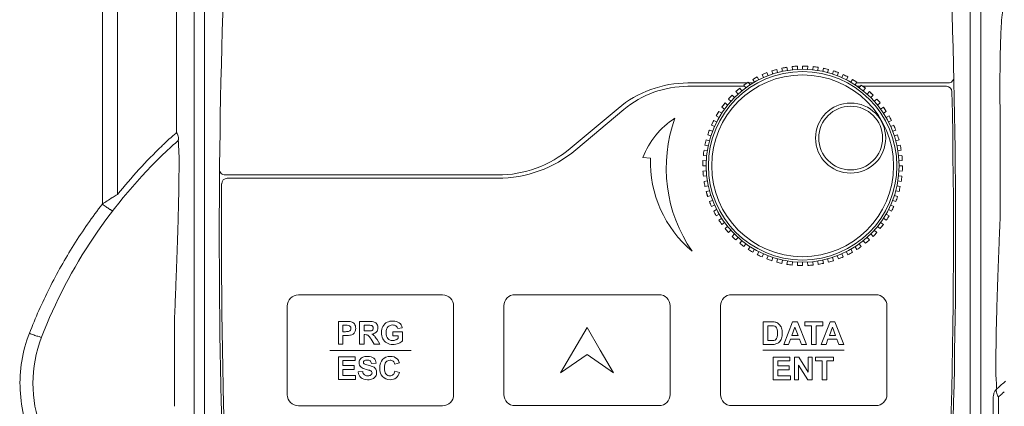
# Model space of a CAD drawing. Header units: millimetres. Extents: x -473 to 23648, y -382 to 1866.
# Tile 155 of 256: x 6245 to 6334, y 291 to 326. Entities that reach past the tile are written whole.
import ezdxf

# ---------------------------------------------------------------- set-up
doc = ezdxf.new("R2010")
doc.units = ezdxf.units.MM
doc.header["$LTSCALE"] = 80
doc.layers.get('0').update_dxf_attribs({"linetype": 'CONTINUOUS'})

msp = doc.modelspace()

# ---------------------------------------------------------------- linework, layer by layer
at = {"color": 0, "linetype": 'Continuous', "lineweight": 0}
for p, q in [((6261, 359.819), (6261, 254.419)), ((6261.951, 359.82), (6261.951, 254.42)), ((6330.997, 254.42), (6330.997, 359.82)), ((6331.948, 254.42), (6331.948, 359.82)), ((6312.649, 321.489), (6312.756, 321.209)), ((6313.093, 321.646), (6313.545, 321.78)), ((6313.186, 321.361), (6313.093, 321.646)), ((6313.545, 321.78), (6313.622, 321.49)), ((6314.003, 321.89), (6314.466, 321.976)), ((6314.065, 321.597), (6314.003, 321.89)), ((6314.466, 321.976), (6314.513, 321.68)), ((6314.933, 322.038), (6315.403, 322.075)), ((6314.965, 321.739), (6314.933, 322.038)), ((6315.403, 322.075), (6315.419, 321.775)), ((6315.874, 321.787), (6315.874, 322.087)), ((6316.345, 322.075), (6316.329, 321.775)), ((6316.783, 321.739), (6316.815, 322.038)), ((6316.815, 322.038), (6317.282, 321.976)), ((6317.282, 321.976), (6317.235, 321.68)), ((6317.683, 321.597), (6317.745, 321.89)), ((6317.745, 321.89), (6318.203, 321.78)), ((6318.203, 321.78), (6318.126, 321.49)), ((6318.562, 321.361), (6318.655, 321.646)), ((6318.655, 321.646), (6319.099, 321.489)), ((6319.099, 321.489), (6318.992, 321.209)), ((6310.859, 320.557), (6305.534, 320.557)), ((6310.584, 320.368), (6310.972, 320.635)), ((6310.972, 320.635), (6311.136, 320.383)), ((6311.415, 320.557), (6311.023, 320.557)), ((6311.374, 320.881), (6311.788, 321.106)), ((6311.524, 320.621), (6311.374, 320.881)), ((6311.788, 321.106), (6311.924, 320.839)), ((6312.335, 321.035), (6312.213, 321.309)), ((6319.413, 321.035), (6319.535, 321.309)), ((6319.96, 321.106), (6319.824, 320.839)), ((6320.224, 320.621), (6320.374, 320.881)), ((6320.374, 320.881), (6320.776, 320.635)), ((6320.776, 320.635), (6320.612, 320.383)), ((6329.013, 320.557), (6320.725, 320.557)), ((6310.664, 320.257), (6305.534, 320.257)), ((6309.852, 319.775), (6310.21, 320.081)), ((6310.053, 319.552), (6309.852, 319.775)), ((6310.21, 320.081), (6310.399, 319.848)), ((6310.76, 320.125), (6310.584, 320.368)), ((6321.084, 320.257), (6320.8, 320.257)), ((6320.988, 320.125), (6321.164, 320.368)), ((6321.164, 320.368), (6321.538, 320.081)), ((6328.842, 320.257), (6321.308, 320.257)), ((6321.538, 320.081), (6321.349, 319.848)), ((6321.695, 319.552), (6321.896, 319.775)), ((6321.896, 319.775), (6322.238, 319.451)), ((6308.593, 318.377), (6308.88, 318.751)), ((6308.88, 318.751), (6309.113, 318.562)), ((6309.409, 318.908), (6309.186, 319.109)), ((6309.51, 319.451), (6309.722, 319.239)), ((6322.238, 319.451), (6322.026, 319.239)), ((6322.339, 318.908), (6322.562, 319.109)), ((6322.868, 318.751), (6322.635, 318.562)), ((6299.235, 318.265), (6294.92, 314.644)), ((6299.749, 318.152), (6295.434, 314.531)), ((6308.08, 317.587), (6308.326, 317.989)), ((6308.326, 317.989), (6308.578, 317.825)), ((6308.836, 318.201), (6308.593, 318.377)), ((6322.912, 318.201), (6323.155, 318.377)), ((6323.155, 318.377), (6323.422, 317.989)), ((6323.422, 317.989), (6323.17, 317.825)), ((6307.652, 316.748), (6307.855, 317.173)), ((6307.855, 317.173), (6308.122, 317.037)), ((6308.34, 317.437), (6308.08, 317.587)), ((6323.408, 317.437), (6323.668, 317.587)), ((6323.893, 317.173), (6323.626, 317.037)), ((6307.472, 316.312), (6307.752, 316.205)), ((6307.926, 316.626), (6307.652, 316.748)), ((6323.822, 316.626), (6324.096, 316.748)), ((6324.276, 316.312), (6323.996, 316.205)), ((6333.702, 308.832), (6333.702, 316.92)), ((6307.181, 315.416), (6307.47, 315.339)), ((6307.6, 315.775), (6307.314, 315.868)), ((6324.148, 315.775), (6324.433, 315.868)), ((6324.567, 315.416), (6324.278, 315.339)), ((6306.985, 314.495), (6307.281, 314.448)), ((6307.364, 314.896), (6307.071, 314.958)), ((6324.384, 314.896), (6324.677, 314.958)), ((6324.763, 314.495), (6324.467, 314.448)), ((6306.874, 313.087), (6306.886, 313.558)), ((6306.886, 313.558), (6307.186, 313.542)), ((6307.222, 313.996), (6306.923, 314.028)), ((6324.526, 313.996), (6324.825, 314.028)), ((6324.862, 313.558), (6324.562, 313.542)), ((6307.174, 313.087), (6306.874, 313.087)), ((6306.886, 312.616), (6307.186, 312.632)), ((6324.862, 312.616), (6324.562, 312.632)), ((6324.574, 313.087), (6324.874, 313.087)), ((6288.363, 312.257), (6263.801, 312.257)), ((6288.363, 311.957), (6263.991, 311.957)), ((6307.222, 312.178), (6306.923, 312.146)), ((6306.985, 311.679), (6307.281, 311.726)), ((6324.763, 311.679), (6324.467, 311.726)), ((6324.526, 312.178), (6324.825, 312.146)), ((6307.364, 311.278), (6307.071, 311.216)), ((6307.181, 310.758), (6307.47, 310.835)), ((6307.314, 310.306), (6307.181, 310.758)), ((6324.567, 310.758), (6324.278, 310.835)), ((6324.384, 311.278), (6324.677, 311.216)), ((6253.989, 310.439), (6254.099, 310.508)), ((6307.6, 310.398), (6307.314, 310.306)), ((6307.472, 309.862), (6307.752, 309.969)), ((6324.276, 309.862), (6323.996, 309.969)), ((6324.148, 310.398), (6324.433, 310.306)), ((6307.926, 309.548), (6307.652, 309.426)), ((6307.855, 309.001), (6308.122, 309.137)), ((6323.893, 309.001), (6323.626, 309.137)), ((6323.822, 309.548), (6324.096, 309.426)), ((6308.34, 308.737), (6308.08, 308.587)), ((6308.326, 308.185), (6308.578, 308.349)), ((6323.422, 308.185), (6323.17, 308.349)), ((6323.408, 308.737), (6323.668, 308.587)), ((6308.836, 307.973), (6308.593, 307.797)), ((6308.88, 307.423), (6309.113, 307.612)), ((6309.409, 307.265), (6309.186, 307.065)), ((6322.339, 307.265), (6322.562, 307.065)), ((6322.868, 307.423), (6322.635, 307.612)), ((6322.912, 307.973), (6323.155, 307.797)), ((6309.51, 306.723), (6309.722, 306.935)), ((6310.053, 306.622), (6309.852, 306.399)), ((6310.21, 306.093), (6310.399, 306.326)), ((6321.538, 306.093), (6321.349, 306.326)), ((6321.695, 306.622), (6321.896, 306.399)), ((6322.238, 306.723), (6322.026, 306.935)), ((6310.76, 306.048), (6310.584, 305.806)), ((6310.972, 305.539), (6311.136, 305.79)), ((6311.524, 305.553), (6311.374, 305.293)), ((6320.224, 305.553), (6320.374, 305.293)), ((6320.776, 305.539), (6320.612, 305.79)), ((6320.988, 306.048), (6321.164, 305.806)), ((6311.788, 305.068), (6311.924, 305.335)), ((6312.335, 305.139), (6312.213, 304.865)), ((6312.649, 304.685), (6312.756, 304.965)), ((6313.186, 304.813), (6313.093, 304.527)), ((6313.545, 304.394), (6313.622, 304.683)), ((6314.065, 304.577), (6314.003, 304.284)), ((6317.683, 304.577), (6317.745, 304.284)), ((6318.203, 304.394), (6318.126, 304.683)), ((6318.562, 304.813), (6318.655, 304.527)), ((6319.099, 304.685), (6318.992, 304.965)), ((6319.413, 305.139), (6319.535, 304.865)), ((6319.96, 305.068), (6319.824, 305.335)), ((6314.466, 304.198), (6314.513, 304.494)), ((6314.965, 304.435), (6314.933, 304.136)), ((6315.403, 304.099), (6315.419, 304.399)), ((6315.874, 304.387), (6315.874, 304.087)), ((6316.345, 304.099), (6316.329, 304.399)), ((6316.783, 304.435), (6316.815, 304.136)), ((6317.282, 304.198), (6317.235, 304.494)), ((6259.246, 299.48), (6259.246, 291.392)), ((6333.063, 292.238), (6333.062, 252.821))]:
    msp.add_line(p, q, dxfattribs=at)
for centre, radius in [((6315.874, 313.087), 8.7), ((6315.874, 313.087), 8.5), ((6315.874, 313.087), 8.2), ((6320.204, 315.587), 3.162), ((6320.204, 315.587), 2.875)]:
    msp.add_circle(centre, radius, dxfattribs=at)
for centre, radius, start, end in [((6886.074, 306.922), 622.8, 175.51072, 184.474232), ((5706.874, 306.922), 622.8, 355.525768, 4.48928), ((6315.874, 313.087), 9, 111, 114), ((6315.874, 313.087), 9, 111, 114), ((6315.874, 313.087), 9, 105, 108), ((6315.874, 313.087), 9, 99, 102), ((6315.874, 313.087), 9, 93, 96), ((6315.874, 313.087), 9, 87, 90), ((6315.874, 313.087), 9, 87, 90), ((6315.874, 313.087), 9, 81, 84), ((6315.874, 313.087), 9, 75, 78), ((6315.874, 313.087), 9, 69, 72), ((6305.534, 310.757), 9.8, 90, 130), ((6315.874, 313.087), 9, 123, 126), ((6315.874, 313.087), 9, 117, 120), ((6315.874, 313.087), 9, 63, 66), ((6315.874, 313.087), 9, 63, 66), ((6315.874, 313.087), 9, 57, 60), ((6329.013, 321.057), 0.5, 270, 1.30158), ((6305.534, 311.257), 9, 90, 130), ((6315.874, 313.087), 9, 129, 132), ((6315.874, 313.087), 9, 51, 54), ((6315.874, 313.087), 9, 45, 48), ((5706.874, 306.922), 622.6, 355.525768, 1.182237), ((6328.842, 319.757), 0.5, 1.18224, 90), ((6315.874, 313.087), 9, 141, 144), ((6315.874, 313.087), 9, 135, 138), ((6315.874, 313.087), 9, 135, 138), ((6315.874, 313.087), 9, 39, 42), ((6315.874, 313.087), 9, 39, 42), ((6315.874, 313.087), 9, 147, 150), ((6315.874, 313.087), 9, 33, 36), ((6315.874, 313.087), 9, 153, 156), ((6315.874, 313.087), 9, 27, 30), ((6315.874, 313.087), 9, 27, 30), ((6274.032, 298.67), 22.722, 130.0006, 130.99434), ((6315.874, 313.087), 9, 159, 162), ((6315.874, 313.087), 9, 21, 24), ((6315.874, 313.087), 9, 21, 24), ((6274.801, 297.8), 23.883, 131.7437, 133.41933), ((6274.344, 298.31), 23.199, 130.99352, 131.73918), ((6274.551, 297.528), 23.28, 130.12055, 131.79684), ((6315.874, 313.087), 9, 165, 168), ((6315.874, 313.087), 9, 15, 18), ((6315.874, 313.087), 9, 15, 18), ((6290.143, 281.003), 46, 133.40868, 158.81927), ((6290.699, 280.993), 47.017, 133.9097, 141.11673), ((6290.693, 281), 47.009, 133.41384, 133.9098), ((6275.316, 296.68), 24.422, 132.51038, 133.41026), ((6274.999, 297.025), 23.954, 131.79229, 132.50975), ((6288.363, 322.457), 10.2, 270, 310), ((6288.363, 322.957), 11, 270, 310), ((6315.874, 313.087), 9, 171, 174), ((6315.874, 313.087), 9, 9, 12), ((6315.874, 313.087), 9, 9, 12), ((6315.874, 313.087), 9, 177, 180), ((6315.874, 313.087), 9, 3, 6), ((6315.874, 313.087), 9, 4.49986, 6), ((6263.801, 312.757), 0.5, 179.46272, 270), ((6315.874, 313.087), 9, 183, 186), ((6315.874, 313.087), 9, 357, 0), ((6315.874, 313.087), 9, 357, 0), ((6263.991, 311.457), 0.5, 90, 179.58228), ((6315.874, 313.087), 9, 189, 192), ((6315.874, 313.087), 9, 351, 354), ((6315.874, 313.087), 9, 352.49999, 354), ((6886.074, 306.922), 622.6, 179.582278, 184.474232), ((6315.874, 313.087), 9, 195, 198), ((6315.874, 313.087), 9, 345, 348), ((6315.874, 313.087), 9, 345, 348), ((6315.874, 313.087), 9, 201, 204), ((6315.874, 313.087), 9, 339, 342), ((6315.874, 313.087), 9, 339, 342), ((6315.874, 313.087), 9, 207, 210), ((6315.874, 313.087), 9, 333, 336), ((6315.874, 313.087), 9, 333, 336), ((6315.874, 313.087), 9, 213, 216), ((6315.874, 313.087), 9, 327, 330), ((6315.874, 313.087), 9, 219, 222), ((6315.874, 313.087), 9, 321, 324), ((6315.874, 313.087), 9, 321, 322.49999), ((6315.874, 313.087), 9, 225, 228), ((6315.874, 313.087), 9, 309, 312), ((6315.874, 313.087), 9, 310.5, 312), ((6315.874, 313.087), 9, 315, 318), ((6315.874, 313.087), 9, 231, 234), ((6315.874, 313.087), 9, 237, 240), ((6315.874, 313.087), 9, 303, 306), ((6315.874, 313.087), 9, 243, 246), ((6315.874, 313.087), 9, 249, 252), ((6315.874, 313.087), 9, 285, 288), ((6315.874, 313.087), 9, 291, 294), ((6315.874, 313.087), 9, 297, 300), ((6315.874, 313.087), 9, 255, 258), ((6315.874, 313.087), 9, 261, 264), ((6315.874, 313.087), 9, 267, 270), ((6315.874, 313.087), 9, 273, 276), ((6315.874, 313.087), 9, 279, 282), ((6315.874, 313.087), 9, 280.49999, 282), ((6257.974, 293.469), 11.5, 158.81927, 242.18186), ((6318.26, 310.949), 23.493, 310.11726, 311.80724), ((6317.813, 311.452), 24.166, 311.80281, 312.55348), ((6318.802, 309.795), 22.914, 309.98327, 310.96195), ((6318.493, 310.151), 23.385, 310.9613, 311.73677)]:
    msp.add_arc(centre, radius, start, end, dxfattribs=at)
for points, start_tangent, end_tangent in [([(6259.426, 316.075), (6259.427, 324.934), (6259.428, 334.539), (6259.428, 344.457), (6259.429, 354.296)], (0.000119, 1), (-0.000003, 1)), ([(6252.736, 309.642), (6252.735, 316.684), (6252.734, 323.399), (6252.734, 330.08), (6252.734, 336.935), (6252.734, 344.13), (6252.734, 351.821)], (-0.000164, 1), (0.000013, 1)), ([(6254.099, 310.508), (6254.1, 318.681), (6254.1, 326.528), (6254.1, 334.481), (6254.1, 342.822), (6254.1, 351.821)], (0.00004, 1), (-0.000006, 1)), ([(6333.702, 316.92), (6333.67, 319.032), (6333.669, 321.115), (6333.693, 323.011), (6333.735, 324.587), (6333.786, 325.71), (6333.838, 326.432), (6333.89, 326.841), (6333.938, 327.013)], (-0.023198, 0.999731), (0.538091, 0.842887)), ([(6259.426, 316.075), (6259.568, 315.77), (6259.611, 315.509), (6259.55, 315.33)], (0.542298, -0.840186), (-0.650535, -0.759477)), ([(6259.55, 315.33), (6259.604, 315.001), (6259.638, 314.178), (6259.648, 312.802), (6259.627, 310.89), (6259.582, 308.838), (6259.527, 306.925), (6259.467, 305.154), (6259.408, 303.533), (6259.35, 302.054), (6259.296, 300.706), (6259.246, 299.48)], (0.558286, -0.829648), (-0.040992, -0.999159)), ([(6252.736, 309.642), (6253.162, 309.917), (6253.625, 310.212), (6253.989, 310.439)], (0.838567, 0.544798), (0.848806, 0.528705)), ([(6246.154, 297.982), (6247.964, 302.053), (6250.165, 305.956), (6252.736, 309.642)], (0.362444, 0.932005), (0.610608, 0.791933)), ([(6252.736, 309.642), (6253.067, 309.391), (6253.366, 309.185), (6253.579, 309.059), (6253.67, 309.034)], (0.786825, -0.617176), (0.609279, 0.792956)), ([(6333.398, 292.983), (6333.344, 293.314), (6333.31, 294.138), (6333.301, 295.515), (6333.321, 297.427), (6333.366, 299.478), (6333.422, 301.39), (6333.481, 303.16), (6333.54, 304.78), (6333.598, 306.259), (6333.652, 307.606), (6333.702, 308.832)], (-0.551642, 0.834081), (0.040995, 0.999159)), ([(6251.993, 282.41), (6249.829, 283.852), (6248.012, 285.707), (6246.624, 287.885), (6245.713, 290.306), (6245.32, 292.871), (6245.469, 295.473), (6246.154, 297.982)], (-0.885033, 0.465528), (0.362228, 0.93209)), ([(6246.154, 297.982), (6246.553, 297.829), (6246.908, 297.705), (6247.156, 297.632), (6247.251, 297.624)], (0.928881, -0.370377), (0.361251, 0.932468)), ([(6333.063, 292.238), (6333.102, 292.515), (6333.217, 292.77), (6333.398, 292.983)], (0.002006, 0.999998), (0.747314, 0.664471)), ([(6333.525, 292.238), (6333.382, 292.543), (6333.337, 292.804), (6333.398, 292.983)], (-0.544792, 0.838571), (0.648477, 0.761234)), ([(6333.525, 292.238), (6333.527, 285.465), (6333.528, 279.356), (6333.53, 273.825), (6333.531, 268.811), (6333.533, 264.248), (6333.535, 260.077), (6333.537, 256.269), (6333.539, 252.82)], (0.00019, -1), (0.000614, -1))]:
    msp.add_spline(points, degree=3, dxfattribs=dict(at, start_tangent=start_tangent, end_tangent=end_tangent))
at = {"color": 0, "lineweight": 0}
for points, knots in [([(6305.911, 305.389), (6303.489, 308.897), (6302.91, 313.36), (6304.357, 317.371), (6304.357, 317.371), (6303.034, 316.537), (6302.022, 315.291), (6301.478, 313.824), (6301.478, 313.824), (6301.478, 313.824), (6302.165, 313.782), (6302.165, 313.782), (6302.165, 313.782), (6302.049, 310.556), (6303.433, 307.457), (6305.911, 305.389)], [0, 0, 0, 0, 0.25, 0.25, 0.25, 0.25, 0.5, 0.5, 0.5, 0.5, 0.75, 0.75, 0.75, 0.75, 1, 1, 1, 1]), ([(6270.409, 301.436), (6270.409, 301.436), (6283.409, 301.436), (6283.409, 301.436), (6283.409, 301.436), (6283.959, 301.436), (6284.409, 300.986), (6284.409, 300.436), (6284.409, 300.436), (6284.409, 300.436), (6284.409, 292.436), (6284.409, 292.436), (6284.409, 292.436), (6284.409, 291.886), (6283.959, 291.436), (6283.409, 291.436), (6283.409, 291.436), (6283.409, 291.436), (6270.409, 291.436), (6270.409, 291.436), (6270.409, 291.436), (6269.859, 291.436), (6269.409, 291.886), (6269.409, 292.436), (6269.409, 292.436), (6269.409, 292.436), (6269.409, 300.436), (6269.409, 300.436), (6269.409, 300.436), (6269.409, 300.986), (6269.859, 301.436), (6270.409, 301.436)], [0, 0, 0, 0, 0.125, 0.125, 0.125, 0.125, 0.25, 0.25, 0.25, 0.25, 0.375, 0.375, 0.375, 0.375, 0.5, 0.5, 0.5, 0.5, 0.625, 0.625, 0.625, 0.625, 0.75, 0.75, 0.75, 0.75, 0.875, 0.875, 0.875, 0.875, 1, 1, 1, 1]), ([(6289.933, 301.457), (6289.933, 301.457), (6302.933, 301.457), (6302.933, 301.457), (6302.933, 301.457), (6303.483, 301.457), (6303.933, 301.007), (6303.933, 300.457), (6303.933, 300.457), (6303.933, 300.457), (6303.933, 292.457), (6303.933, 292.457), (6303.933, 292.457), (6303.933, 291.907), (6303.483, 291.457), (6302.933, 291.457), (6302.933, 291.457), (6302.933, 291.457), (6289.933, 291.457), (6289.933, 291.457), (6289.933, 291.457), (6289.383, 291.457), (6288.933, 291.907), (6288.933, 292.457), (6288.933, 292.457), (6288.933, 292.457), (6288.933, 300.457), (6288.933, 300.457), (6288.933, 300.457), (6288.933, 301.007), (6289.383, 301.457), (6289.933, 301.457)], [0, 0, 0, 0, 0.125, 0.125, 0.125, 0.125, 0.25, 0.25, 0.25, 0.25, 0.375, 0.375, 0.375, 0.375, 0.5, 0.5, 0.5, 0.5, 0.625, 0.625, 0.625, 0.625, 0.75, 0.75, 0.75, 0.75, 0.875, 0.875, 0.875, 0.875, 1, 1, 1, 1]), ([(6309.474, 301.457), (6309.474, 301.457), (6322.474, 301.457), (6322.474, 301.457), (6322.474, 301.457), (6323.024, 301.457), (6323.474, 301.007), (6323.474, 300.457), (6323.474, 300.457), (6323.474, 300.457), (6323.474, 292.457), (6323.474, 292.457), (6323.474, 292.457), (6323.474, 291.907), (6323.024, 291.457), (6322.474, 291.457), (6322.474, 291.457), (6322.474, 291.457), (6309.474, 291.457), (6309.474, 291.457), (6309.474, 291.457), (6308.924, 291.457), (6308.474, 291.907), (6308.474, 292.457), (6308.474, 292.457), (6308.474, 292.457), (6308.474, 300.457), (6308.474, 300.457), (6308.474, 300.457), (6308.474, 301.007), (6308.924, 301.457), (6309.474, 301.457)], [0, 0, 0, 0, 0.125, 0.125, 0.125, 0.125, 0.25, 0.25, 0.25, 0.25, 0.375, 0.375, 0.375, 0.375, 0.5, 0.5, 0.5, 0.5, 0.625, 0.625, 0.625, 0.625, 0.75, 0.75, 0.75, 0.75, 0.875, 0.875, 0.875, 0.875, 1, 1, 1, 1]), ([(6274.012, 297.008), (6274.012, 297.008), (6274.012, 299.048), (6274.012, 299.048), (6274.012, 299.048), (6274.012, 299.048), (6274.673, 299.048), (6274.673, 299.048), (6274.673, 299.048), (6274.923, 299.048), (6275.086, 299.038), (6275.162, 299.017), (6275.162, 299.017), (6275.279, 298.987), (6275.377, 298.92), (6275.456, 298.818), (6275.456, 298.818), (6275.535, 298.715), (6275.574, 298.583), (6275.574, 298.421), (6275.574, 298.421), (6275.574, 298.295), (6275.552, 298.19), (6275.506, 298.105), (6275.506, 298.105), (6275.46, 298.019), (6275.403, 297.952), (6275.333, 297.904), (6275.333, 297.904), (6275.263, 297.855), (6275.192, 297.823), (6275.12, 297.807), (6275.12, 297.807), (6275.021, 297.788), (6274.879, 297.778), (6274.692, 297.778), (6274.692, 297.778), (6274.692, 297.778), (6274.424, 297.778), (6274.424, 297.778), (6274.424, 297.778), (6274.424, 297.778), (6274.424, 297.008), (6274.424, 297.008), (6274.424, 297.008), (6274.424, 297.008), (6274.012, 297.008), (6274.012, 297.008)], [0, 0, 0, 0, 0.083333, 0.083333, 0.083333, 0.083333, 0.166667, 0.166667, 0.166667, 0.166667, 0.25, 0.25, 0.25, 0.25, 0.333333, 0.333333, 0.333333, 0.333333, 0.416667, 0.416667, 0.416667, 0.416667, 0.5, 0.5, 0.5, 0.5, 0.583333, 0.583333, 0.583333, 0.583333, 0.666667, 0.666667, 0.666667, 0.666667, 0.75, 0.75, 0.75, 0.75, 0.833333, 0.833333, 0.833333, 0.833333, 0.916667, 0.916667, 0.916667, 0.916667, 1, 1, 1, 1]), ([(6275.914, 297.008), (6275.914, 297.008), (6275.914, 299.048), (6275.914, 299.048), (6275.914, 299.048), (6275.914, 299.048), (6276.781, 299.048), (6276.781, 299.048), (6276.781, 299.048), (6276.999, 299.048), (6277.157, 299.029), (6277.256, 298.993), (6277.256, 298.993), (6277.354, 298.956), (6277.434, 298.891), (6277.493, 298.798), (6277.493, 298.798), (6277.552, 298.704), (6277.582, 298.597), (6277.582, 298.476), (6277.582, 298.476), (6277.582, 298.323), (6277.537, 298.197), (6277.447, 298.097), (6277.447, 298.097), (6277.357, 297.998), (6277.222, 297.934), (6277.043, 297.909), (6277.043, 297.909), (6277.133, 297.856), (6277.206, 297.8), (6277.264, 297.737), (6277.264, 297.737), (6277.322, 297.675), (6277.4, 297.565), (6277.498, 297.406), (6277.498, 297.406), (6277.498, 297.406), (6277.748, 297.008), (6277.748, 297.008), (6277.748, 297.008), (6277.748, 297.008), (6277.255, 297.008), (6277.255, 297.008), (6277.255, 297.008), (6277.255, 297.008), (6276.957, 297.452), (6276.957, 297.452), (6276.957, 297.452), (6276.851, 297.611), (6276.779, 297.711), (6276.74, 297.752), (6276.74, 297.752), (6276.701, 297.793), (6276.66, 297.821), (6276.616, 297.837), (6276.616, 297.837), (6276.573, 297.852), (6276.504, 297.86), (6276.409, 297.86), (6276.409, 297.86), (6276.409, 297.86), (6276.326, 297.86), (6276.326, 297.86), (6276.326, 297.86), (6276.326, 297.86), (6276.326, 297.008), (6276.326, 297.008), (6276.326, 297.008), (6276.326, 297.008), (6275.914, 297.008), (6275.914, 297.008)], [0, 0, 0, 0, 0.055556, 0.055556, 0.055556, 0.055556, 0.111111, 0.111111, 0.111111, 0.111111, 0.166667, 0.166667, 0.166667, 0.166667, 0.222222, 0.222222, 0.222222, 0.222222, 0.277778, 0.277778, 0.277778, 0.277778, 0.333333, 0.333333, 0.333333, 0.333333, 0.388889, 0.388889, 0.388889, 0.388889, 0.444444, 0.444444, 0.444444, 0.444444, 0.5, 0.5, 0.5, 0.5, 0.555556, 0.555556, 0.555556, 0.555556, 0.611111, 0.611111, 0.611111, 0.611111, 0.666667, 0.666667, 0.666667, 0.666667, 0.722222, 0.722222, 0.722222, 0.722222, 0.777778, 0.777778, 0.777778, 0.777778, 0.833333, 0.833333, 0.833333, 0.833333, 0.888889, 0.888889, 0.888889, 0.888889, 0.944444, 0.944444, 0.944444, 0.944444, 1, 1, 1, 1]), ([(6274.424, 298.703), (6274.424, 298.703), (6274.424, 298.124), (6274.424, 298.124), (6274.424, 298.124), (6274.424, 298.124), (6274.649, 298.124), (6274.649, 298.124), (6274.649, 298.124), (6274.811, 298.124), (6274.92, 298.135), (6274.975, 298.156), (6274.975, 298.156), (6275.029, 298.178), (6275.072, 298.211), (6275.103, 298.256), (6275.103, 298.256), (6275.134, 298.302), (6275.15, 298.355), (6275.15, 298.415), (6275.15, 298.415), (6275.15, 298.489), (6275.128, 298.55), (6275.084, 298.599), (6275.084, 298.599), (6275.041, 298.647), (6274.986, 298.677), (6274.919, 298.689), (6274.919, 298.689), (6274.87, 298.698), (6274.771, 298.703), (6274.623, 298.703), (6274.623, 298.703), (6274.623, 298.703), (6274.424, 298.703), (6274.424, 298.703)], [0, 0, 0, 0, 0.111111, 0.111111, 0.111111, 0.111111, 0.222222, 0.222222, 0.222222, 0.222222, 0.333333, 0.333333, 0.333333, 0.333333, 0.444444, 0.444444, 0.444444, 0.444444, 0.555556, 0.555556, 0.555556, 0.555556, 0.666667, 0.666667, 0.666667, 0.666667, 0.777778, 0.777778, 0.777778, 0.777778, 0.888889, 0.888889, 0.888889, 0.888889, 1, 1, 1, 1]), ([(6276.326, 298.186), (6276.326, 298.186), (6276.63, 298.186), (6276.63, 298.186), (6276.63, 298.186), (6276.828, 298.186), (6276.951, 298.194), (6277.001, 298.21), (6277.001, 298.21), (6277.049, 298.227), (6277.088, 298.256), (6277.116, 298.297), (6277.116, 298.297), (6277.143, 298.338), (6277.158, 298.388), (6277.158, 298.45), (6277.158, 298.45), (6277.158, 298.518), (6277.139, 298.574), (6277.103, 298.616), (6277.103, 298.616), (6277.066, 298.658), (6277.014, 298.685), (6276.947, 298.696), (6276.947, 298.696), (6276.914, 298.7), (6276.814, 298.703), (6276.647, 298.703), (6276.647, 298.703), (6276.647, 298.703), (6276.326, 298.703), (6276.326, 298.703), (6276.326, 298.703), (6276.326, 298.703), (6276.326, 298.186), (6276.326, 298.186)], [0, 0, 0, 0, 0.111111, 0.111111, 0.111111, 0.111111, 0.222222, 0.222222, 0.222222, 0.222222, 0.333333, 0.333333, 0.333333, 0.333333, 0.444444, 0.444444, 0.444444, 0.444444, 0.555556, 0.555556, 0.555556, 0.555556, 0.666667, 0.666667, 0.666667, 0.666667, 0.777778, 0.777778, 0.777778, 0.777778, 0.888889, 0.888889, 0.888889, 0.888889, 1, 1, 1, 1]), ([(6278.919, 297.758), (6278.919, 297.758), (6278.919, 298.102), (6278.919, 298.102), (6278.919, 298.102), (6278.919, 298.102), (6279.807, 298.102), (6279.807, 298.102), (6279.807, 298.102), (6279.807, 298.102), (6279.807, 297.289), (6279.807, 297.289), (6279.807, 297.289), (6279.72, 297.206), (6279.595, 297.132), (6279.431, 297.069), (6279.431, 297.069), (6279.268, 297.006), (6279.102, 296.974), (6278.934, 296.974), (6278.934, 296.974), (6278.721, 296.974), (6278.535, 297.018), (6278.376, 297.108), (6278.376, 297.108), (6278.218, 297.197), (6278.098, 297.325), (6278.019, 297.492), (6278.019, 297.492), (6277.939, 297.658), (6277.899, 297.839), (6277.899, 298.035), (6277.899, 298.035), (6277.899, 298.247), (6277.944, 298.436), (6278.032, 298.602), (6278.032, 298.602), (6278.122, 298.766), (6278.252, 298.893), (6278.424, 298.981), (6278.424, 298.981), (6278.554, 299.049), (6278.717, 299.083), (6278.912, 299.083), (6278.912, 299.083), (6279.165, 299.083), (6279.363, 299.029), (6279.505, 298.924), (6279.505, 298.924), (6279.648, 298.817), (6279.739, 298.67), (6279.78, 298.483), (6279.78, 298.483), (6279.78, 298.483), (6279.371, 298.406), (6279.371, 298.406), (6279.371, 298.406), (6279.342, 298.507), (6279.288, 298.586), (6279.209, 298.644), (6279.209, 298.644), (6279.129, 298.702), (6279.031, 298.731), (6278.912, 298.731), (6278.912, 298.731), (6278.732, 298.731), (6278.589, 298.674), (6278.483, 298.56), (6278.483, 298.56), (6278.376, 298.445), (6278.324, 298.276), (6278.324, 298.052), (6278.324, 298.052), (6278.324, 297.81), (6278.377, 297.628), (6278.485, 297.507), (6278.485, 297.507), (6278.592, 297.386), (6278.733, 297.326), (6278.908, 297.326), (6278.908, 297.326), (6278.994, 297.326), (6279.081, 297.343), (6279.167, 297.376), (6279.167, 297.376), (6279.254, 297.41), (6279.328, 297.451), (6279.391, 297.499), (6279.391, 297.499), (6279.391, 297.499), (6279.391, 297.758), (6279.391, 297.758), (6279.391, 297.758), (6279.391, 297.758), (6278.919, 297.758), (6278.919, 297.758)], [0, 0, 0, 0, 0.041667, 0.041667, 0.041667, 0.041667, 0.083333, 0.083333, 0.083333, 0.083333, 0.125, 0.125, 0.125, 0.125, 0.166667, 0.166667, 0.166667, 0.166667, 0.208333, 0.208333, 0.208333, 0.208333, 0.25, 0.25, 0.25, 0.25, 0.291667, 0.291667, 0.291667, 0.291667, 0.333333, 0.333333, 0.333333, 0.333333, 0.375, 0.375, 0.375, 0.375, 0.416667, 0.416667, 0.416667, 0.416667, 0.458333, 0.458333, 0.458333, 0.458333, 0.5, 0.5, 0.5, 0.5, 0.541667, 0.541667, 0.541667, 0.541667, 0.583333, 0.583333, 0.583333, 0.583333, 0.625, 0.625, 0.625, 0.625, 0.666667, 0.666667, 0.666667, 0.666667, 0.708333, 0.708333, 0.708333, 0.708333, 0.75, 0.75, 0.75, 0.75, 0.791667, 0.791667, 0.791667, 0.791667, 0.833333, 0.833333, 0.833333, 0.833333, 0.875, 0.875, 0.875, 0.875, 0.916667, 0.916667, 0.916667, 0.916667, 0.958333, 0.958333, 0.958333, 0.958333, 1, 1, 1, 1]), ([(6296.433, 298.499), (6296.433, 298.499), (6297.629, 296.457), (6297.629, 296.457), (6297.629, 296.457), (6297.629, 296.457), (6298.826, 294.415), (6298.826, 294.415), (6298.826, 294.415), (6298.826, 294.415), (6296.433, 296.058), (6296.433, 296.058), (6296.433, 296.058), (6296.433, 296.058), (6294.04, 294.415), (6294.04, 294.415), (6294.04, 294.415), (6294.04, 294.415), (6295.237, 296.457), (6295.237, 296.457), (6295.237, 296.457), (6295.237, 296.457), (6296.433, 298.499), (6296.433, 298.499)], [0, 0, 0, 0, 0.166667, 0.166667, 0.166667, 0.166667, 0.333333, 0.333333, 0.333333, 0.333333, 0.5, 0.5, 0.5, 0.5, 0.666667, 0.666667, 0.666667, 0.666667, 0.833333, 0.833333, 0.833333, 0.833333, 1, 1, 1, 1]), ([(6312.326, 299.011), (6312.326, 299.011), (6313.078, 299.011), (6313.078, 299.011), (6313.078, 299.011), (6313.248, 299.011), (6313.377, 298.998), (6313.466, 298.972), (6313.466, 298.972), (6313.586, 298.937), (6313.689, 298.874), (6313.774, 298.784), (6313.774, 298.784), (6313.859, 298.694), (6313.924, 298.584), (6313.969, 298.454), (6313.969, 298.454), (6314.013, 298.323), (6314.035, 298.163), (6314.035, 297.972), (6314.035, 297.972), (6314.035, 297.804), (6314.014, 297.659), (6313.973, 297.538), (6313.973, 297.538), (6313.922, 297.389), (6313.849, 297.269), (6313.754, 297.178), (6313.754, 297.178), (6313.683, 297.108), (6313.587, 297.054), (6313.465, 297.015), (6313.465, 297.015), (6313.374, 296.986), (6313.253, 296.971), (6313.1, 296.971), (6313.1, 296.971), (6313.1, 296.971), (6312.326, 296.971), (6312.326, 296.971), (6312.326, 296.971), (6312.326, 296.971), (6312.326, 299.011), (6312.326, 299.011)], [0, 0, 0, 0, 0.090909, 0.090909, 0.090909, 0.090909, 0.181818, 0.181818, 0.181818, 0.181818, 0.272727, 0.272727, 0.272727, 0.272727, 0.363636, 0.363636, 0.363636, 0.363636, 0.454545, 0.454545, 0.454545, 0.454545, 0.545455, 0.545455, 0.545455, 0.545455, 0.636364, 0.636364, 0.636364, 0.636364, 0.727273, 0.727273, 0.727273, 0.727273, 0.818182, 0.818182, 0.818182, 0.818182, 0.909091, 0.909091, 0.909091, 0.909091, 1, 1, 1, 1]), ([(6312.737, 298.666), (6312.737, 298.666), (6312.737, 297.315), (6312.737, 297.315), (6312.737, 297.315), (6312.737, 297.315), (6313.045, 297.315), (6313.045, 297.315), (6313.045, 297.315), (6313.16, 297.315), (6313.243, 297.321), (6313.294, 297.335), (6313.294, 297.335), (6313.361, 297.351), (6313.416, 297.379), (6313.46, 297.419), (6313.46, 297.419), (6313.504, 297.459), (6313.54, 297.525), (6313.568, 297.616), (6313.568, 297.616), (6313.596, 297.708), (6313.61, 297.832), (6313.61, 297.99), (6313.61, 297.99), (6313.61, 298.148), (6313.596, 298.268), (6313.568, 298.353), (6313.568, 298.353), (6313.54, 298.437), (6313.501, 298.503), (6313.451, 298.55), (6313.451, 298.55), (6313.401, 298.598), (6313.337, 298.63), (6313.26, 298.646), (6313.26, 298.646), (6313.203, 298.66), (6313.09, 298.666), (6312.922, 298.666), (6312.922, 298.666), (6312.922, 298.666), (6312.737, 298.666), (6312.737, 298.666)], [0, 0, 0, 0, 0.090909, 0.090909, 0.090909, 0.090909, 0.181818, 0.181818, 0.181818, 0.181818, 0.272727, 0.272727, 0.272727, 0.272727, 0.363636, 0.363636, 0.363636, 0.363636, 0.454545, 0.454545, 0.454545, 0.454545, 0.545455, 0.545455, 0.545455, 0.545455, 0.636364, 0.636364, 0.636364, 0.636364, 0.727273, 0.727273, 0.727273, 0.727273, 0.818182, 0.818182, 0.818182, 0.818182, 0.909091, 0.909091, 0.909091, 0.909091, 1, 1, 1, 1]), ([(6316.224, 296.971), (6316.224, 296.971), (6315.776, 296.971), (6315.776, 296.971), (6315.776, 296.971), (6315.776, 296.971), (6315.598, 297.435), (6315.598, 297.435), (6315.598, 297.435), (6315.598, 297.435), (6314.782, 297.435), (6314.782, 297.435), (6314.782, 297.435), (6314.782, 297.435), (6314.614, 296.971), (6314.614, 296.971), (6314.614, 296.971), (6314.614, 296.971), (6314.177, 296.971), (6314.177, 296.971), (6314.177, 296.971), (6314.177, 296.971), (6314.972, 299.011), (6314.972, 299.011), (6314.972, 299.011), (6314.972, 299.011), (6315.407, 299.011), (6315.407, 299.011), (6315.407, 299.011), (6315.407, 299.011), (6316.224, 296.971), (6316.224, 296.971)], [0, 0, 0, 0, 0.125, 0.125, 0.125, 0.125, 0.25, 0.25, 0.25, 0.25, 0.375, 0.375, 0.375, 0.375, 0.5, 0.5, 0.5, 0.5, 0.625, 0.625, 0.625, 0.625, 0.75, 0.75, 0.75, 0.75, 0.875, 0.875, 0.875, 0.875, 1, 1, 1, 1]), ([(6315.466, 297.778), (6315.466, 297.778), (6315.185, 298.535), (6315.185, 298.535), (6315.185, 298.535), (6315.185, 298.535), (6314.909, 297.778), (6314.909, 297.778), (6314.909, 297.778), (6314.909, 297.778), (6315.466, 297.778), (6315.466, 297.778)], [0, 0, 0, 0, 0.333333, 0.333333, 0.333333, 0.333333, 0.666667, 0.666667, 0.666667, 0.666667, 1, 1, 1, 1]), ([(6316.69, 296.971), (6316.69, 296.971), (6316.69, 298.666), (6316.69, 298.666), (6316.69, 298.666), (6316.69, 298.666), (6316.085, 298.666), (6316.085, 298.666), (6316.085, 298.666), (6316.085, 298.666), (6316.085, 299.011), (6316.085, 299.011), (6316.085, 299.011), (6316.085, 299.011), (6317.706, 299.011), (6317.706, 299.011), (6317.706, 299.011), (6317.706, 299.011), (6317.706, 298.666), (6317.706, 298.666), (6317.706, 298.666), (6317.706, 298.666), (6317.102, 298.666), (6317.102, 298.666), (6317.102, 298.666), (6317.102, 298.666), (6317.102, 296.971), (6317.102, 296.971), (6317.102, 296.971), (6317.102, 296.971), (6316.69, 296.971), (6316.69, 296.971)], [0, 0, 0, 0, 0.125, 0.125, 0.125, 0.125, 0.25, 0.25, 0.25, 0.25, 0.375, 0.375, 0.375, 0.375, 0.5, 0.5, 0.5, 0.5, 0.625, 0.625, 0.625, 0.625, 0.75, 0.75, 0.75, 0.75, 0.875, 0.875, 0.875, 0.875, 1, 1, 1, 1]), ([(6319.6, 296.971), (6319.6, 296.971), (6319.151, 296.971), (6319.151, 296.971), (6319.151, 296.971), (6319.151, 296.971), (6318.973, 297.435), (6318.973, 297.435), (6318.973, 297.435), (6318.973, 297.435), (6318.158, 297.435), (6318.158, 297.435), (6318.158, 297.435), (6318.158, 297.435), (6317.99, 296.971), (6317.99, 296.971), (6317.99, 296.971), (6317.99, 296.971), (6317.553, 296.971), (6317.553, 296.971), (6317.553, 296.971), (6317.553, 296.971), (6318.347, 299.011), (6318.347, 299.011), (6318.347, 299.011), (6318.347, 299.011), (6318.783, 299.011), (6318.783, 299.011), (6318.783, 299.011), (6318.783, 299.011), (6319.6, 296.971), (6319.6, 296.971)], [0, 0, 0, 0, 0.125, 0.125, 0.125, 0.125, 0.25, 0.25, 0.25, 0.25, 0.375, 0.375, 0.375, 0.375, 0.5, 0.5, 0.5, 0.5, 0.625, 0.625, 0.625, 0.625, 0.75, 0.75, 0.75, 0.75, 0.875, 0.875, 0.875, 0.875, 1, 1, 1, 1]), ([(6318.841, 297.778), (6318.841, 297.778), (6318.56, 298.535), (6318.56, 298.535), (6318.56, 298.535), (6318.56, 298.535), (6318.285, 297.778), (6318.285, 297.778), (6318.285, 297.778), (6318.285, 297.778), (6318.841, 297.778), (6318.841, 297.778)], [0, 0, 0, 0, 0.333333, 0.333333, 0.333333, 0.333333, 0.666667, 0.666667, 0.666667, 0.666667, 1, 1, 1, 1]), ([(6274.012, 293.825), (6274.012, 293.825), (6274.012, 295.865), (6274.012, 295.865), (6274.012, 295.865), (6274.012, 295.865), (6275.524, 295.865), (6275.524, 295.865), (6275.524, 295.865), (6275.524, 295.865), (6275.524, 295.52), (6275.524, 295.52), (6275.524, 295.52), (6275.524, 295.52), (6274.424, 295.52), (6274.424, 295.52), (6274.424, 295.52), (6274.424, 295.52), (6274.424, 295.067), (6274.424, 295.067), (6274.424, 295.067), (6274.424, 295.067), (6275.448, 295.067), (6275.448, 295.067), (6275.448, 295.067), (6275.448, 295.067), (6275.448, 294.724), (6275.448, 294.724), (6275.448, 294.724), (6275.448, 294.724), (6274.424, 294.724), (6274.424, 294.724), (6274.424, 294.724), (6274.424, 294.724), (6274.424, 294.169), (6274.424, 294.169), (6274.424, 294.169), (6274.424, 294.169), (6275.563, 294.169), (6275.563, 294.169), (6275.563, 294.169), (6275.563, 294.169), (6275.563, 293.825), (6275.563, 293.825), (6275.563, 293.825), (6275.563, 293.825), (6274.012, 293.825), (6274.012, 293.825)], [0, 0, 0, 0, 0.083333, 0.083333, 0.083333, 0.083333, 0.166667, 0.166667, 0.166667, 0.166667, 0.25, 0.25, 0.25, 0.25, 0.333333, 0.333333, 0.333333, 0.333333, 0.416667, 0.416667, 0.416667, 0.416667, 0.5, 0.5, 0.5, 0.5, 0.583333, 0.583333, 0.583333, 0.583333, 0.666667, 0.666667, 0.666667, 0.666667, 0.75, 0.75, 0.75, 0.75, 0.833333, 0.833333, 0.833333, 0.833333, 0.916667, 0.916667, 0.916667, 0.916667, 1, 1, 1, 1]), ([(6275.808, 294.489), (6275.808, 294.489), (6276.209, 294.528), (6276.209, 294.528), (6276.209, 294.528), (6276.233, 294.393), (6276.282, 294.294), (6276.356, 294.231), (6276.356, 294.231), (6276.429, 294.168), (6276.528, 294.137), (6276.654, 294.137), (6276.654, 294.137), (6276.786, 294.137), (6276.887, 294.165), (6276.954, 294.221), (6276.954, 294.221), (6277.021, 294.277), (6277.055, 294.343), (6277.055, 294.418), (6277.055, 294.418), (6277.055, 294.466), (6277.04, 294.507), (6277.012, 294.541), (6277.012, 294.541), (6276.984, 294.575), (6276.935, 294.604), (6276.864, 294.629), (6276.864, 294.629), (6276.816, 294.646), (6276.706, 294.676), (6276.534, 294.718), (6276.534, 294.718), (6276.313, 294.773), (6276.159, 294.84), (6276.07, 294.92), (6276.07, 294.92), (6275.944, 295.032), (6275.882, 295.169), (6275.882, 295.331), (6275.882, 295.331), (6275.882, 295.435), (6275.911, 295.531), (6275.97, 295.622), (6275.97, 295.622), (6276.029, 295.712), (6276.114, 295.781), (6276.225, 295.829), (6276.225, 295.829), (6276.336, 295.876), (6276.469, 295.899), (6276.626, 295.899), (6276.626, 295.899), (6276.882, 295.899), (6277.075, 295.843), (6277.204, 295.731), (6277.204, 295.731), (6277.333, 295.619), (6277.401, 295.469), (6277.408, 295.282), (6277.408, 295.282), (6277.408, 295.282), (6276.996, 295.264), (6276.996, 295.264), (6276.996, 295.264), (6276.979, 295.369), (6276.941, 295.444), (6276.883, 295.49), (6276.883, 295.49), (6276.825, 295.536), (6276.738, 295.558), (6276.622, 295.558), (6276.622, 295.558), (6276.502, 295.558), (6276.408, 295.534), (6276.341, 295.485), (6276.341, 295.485), (6276.297, 295.454), (6276.275, 295.411), (6276.275, 295.359), (6276.275, 295.359), (6276.275, 295.31), (6276.296, 295.269), (6276.337, 295.235), (6276.337, 295.235), (6276.388, 295.191), (6276.515, 295.145), (6276.715, 295.098), (6276.715, 295.098), (6276.916, 295.051), (6277.064, 295.002), (6277.16, 294.952), (6277.16, 294.952), (6277.256, 294.901), (6277.331, 294.832), (6277.385, 294.744), (6277.385, 294.744), (6277.439, 294.656), (6277.466, 294.548), (6277.466, 294.419), (6277.466, 294.419), (6277.466, 294.302), (6277.434, 294.193), (6277.369, 294.091), (6277.369, 294.091), (6277.304, 293.989), (6277.212, 293.913), (6277.094, 293.864), (6277.094, 293.864), (6276.975, 293.814), (6276.827, 293.789), (6276.65, 293.789), (6276.65, 293.789), (6276.392, 293.789), (6276.194, 293.848), (6276.056, 293.968), (6276.056, 293.968), (6275.917, 294.087), (6275.835, 294.261), (6275.808, 294.489)], [0, 0, 0, 0, 0.033333, 0.033333, 0.033333, 0.033333, 0.066667, 0.066667, 0.066667, 0.066667, 0.1, 0.1, 0.1, 0.1, 0.133333, 0.133333, 0.133333, 0.133333, 0.166667, 0.166667, 0.166667, 0.166667, 0.2, 0.2, 0.2, 0.2, 0.233333, 0.233333, 0.233333, 0.233333, 0.266667, 0.266667, 0.266667, 0.266667, 0.3, 0.3, 0.3, 0.3, 0.333333, 0.333333, 0.333333, 0.333333, 0.366667, 0.366667, 0.366667, 0.366667, 0.4, 0.4, 0.4, 0.4, 0.433333, 0.433333, 0.433333, 0.433333, 0.466667, 0.466667, 0.466667, 0.466667, 0.5, 0.5, 0.5, 0.5, 0.533333, 0.533333, 0.533333, 0.533333, 0.566667, 0.566667, 0.566667, 0.566667, 0.6, 0.6, 0.6, 0.6, 0.633333, 0.633333, 0.633333, 0.633333, 0.666667, 0.666667, 0.666667, 0.666667, 0.7, 0.7, 0.7, 0.7, 0.733333, 0.733333, 0.733333, 0.733333, 0.766667, 0.766667, 0.766667, 0.766667, 0.8, 0.8, 0.8, 0.8, 0.833333, 0.833333, 0.833333, 0.833333, 0.866667, 0.866667, 0.866667, 0.866667, 0.9, 0.9, 0.9, 0.9, 0.933333, 0.933333, 0.933333, 0.933333, 0.966667, 0.966667, 0.966667, 0.966667, 1, 1, 1, 1]), ([(6279.118, 294.575), (6279.118, 294.575), (6279.517, 294.449), (6279.517, 294.449), (6279.517, 294.449), (6279.456, 294.226), (6279.354, 294.061), (6279.212, 293.952), (6279.212, 293.952), (6279.07, 293.845), (6278.889, 293.79), (6278.67, 293.79), (6278.67, 293.79), (6278.399, 293.79), (6278.176, 293.883), (6278.002, 294.068), (6278.002, 294.068), (6277.828, 294.253), (6277.74, 294.506), (6277.74, 294.827), (6277.74, 294.827), (6277.74, 295.166), (6277.828, 295.43), (6278.004, 295.618), (6278.004, 295.618), (6278.179, 295.805), (6278.409, 295.899), (6278.695, 295.899), (6278.695, 295.899), (6278.944, 295.899), (6279.147, 295.826), (6279.303, 295.678), (6279.303, 295.678), (6279.396, 295.591), (6279.465, 295.466), (6279.512, 295.303), (6279.512, 295.303), (6279.512, 295.303), (6279.104, 295.205), (6279.104, 295.205), (6279.104, 295.205), (6279.08, 295.311), (6279.03, 295.395), (6278.953, 295.456), (6278.953, 295.456), (6278.876, 295.517), (6278.783, 295.548), (6278.674, 295.548), (6278.674, 295.548), (6278.523, 295.548), (6278.4, 295.493), (6278.306, 295.385), (6278.306, 295.385), (6278.212, 295.276), (6278.165, 295.101), (6278.165, 294.858), (6278.165, 294.858), (6278.165, 294.6), (6278.211, 294.416), (6278.304, 294.307), (6278.304, 294.307), (6278.397, 294.197), (6278.517, 294.142), (6278.665, 294.142), (6278.665, 294.142), (6278.775, 294.142), (6278.869, 294.177), (6278.948, 294.247), (6278.948, 294.247), (6279.027, 294.316), (6279.083, 294.426), (6279.118, 294.575)], [0, 0, 0, 0, 0.055556, 0.055556, 0.055556, 0.055556, 0.111111, 0.111111, 0.111111, 0.111111, 0.166667, 0.166667, 0.166667, 0.166667, 0.222222, 0.222222, 0.222222, 0.222222, 0.277778, 0.277778, 0.277778, 0.277778, 0.333333, 0.333333, 0.333333, 0.333333, 0.388889, 0.388889, 0.388889, 0.388889, 0.444444, 0.444444, 0.444444, 0.444444, 0.5, 0.5, 0.5, 0.5, 0.555556, 0.555556, 0.555556, 0.555556, 0.611111, 0.611111, 0.611111, 0.611111, 0.666667, 0.666667, 0.666667, 0.666667, 0.722222, 0.722222, 0.722222, 0.722222, 0.777778, 0.777778, 0.777778, 0.777778, 0.833333, 0.833333, 0.833333, 0.833333, 0.888889, 0.888889, 0.888889, 0.888889, 0.944444, 0.944444, 0.944444, 0.944444, 1, 1, 1, 1]), ([(6313.223, 293.788), (6313.223, 293.788), (6313.223, 295.828), (6313.223, 295.828), (6313.223, 295.828), (6313.223, 295.828), (6314.735, 295.828), (6314.735, 295.828), (6314.735, 295.828), (6314.735, 295.828), (6314.735, 295.483), (6314.735, 295.483), (6314.735, 295.483), (6314.735, 295.483), (6313.635, 295.483), (6313.635, 295.483), (6313.635, 295.483), (6313.635, 295.483), (6313.635, 295.031), (6313.635, 295.031), (6313.635, 295.031), (6313.635, 295.031), (6314.659, 295.031), (6314.659, 295.031), (6314.659, 295.031), (6314.659, 295.031), (6314.659, 294.687), (6314.659, 294.687), (6314.659, 294.687), (6314.659, 294.687), (6313.635, 294.687), (6313.635, 294.687), (6313.635, 294.687), (6313.635, 294.687), (6313.635, 294.132), (6313.635, 294.132), (6313.635, 294.132), (6313.635, 294.132), (6314.774, 294.132), (6314.774, 294.132), (6314.774, 294.132), (6314.774, 294.132), (6314.774, 293.788), (6314.774, 293.788), (6314.774, 293.788), (6314.774, 293.788), (6313.223, 293.788), (6313.223, 293.788)], [0, 0, 0, 0, 0.083333, 0.083333, 0.083333, 0.083333, 0.166667, 0.166667, 0.166667, 0.166667, 0.25, 0.25, 0.25, 0.25, 0.333333, 0.333333, 0.333333, 0.333333, 0.416667, 0.416667, 0.416667, 0.416667, 0.5, 0.5, 0.5, 0.5, 0.583333, 0.583333, 0.583333, 0.583333, 0.666667, 0.666667, 0.666667, 0.666667, 0.75, 0.75, 0.75, 0.75, 0.833333, 0.833333, 0.833333, 0.833333, 0.916667, 0.916667, 0.916667, 0.916667, 1, 1, 1, 1]), ([(6315.128, 293.788), (6315.128, 293.788), (6315.128, 295.828), (6315.128, 295.828), (6315.128, 295.828), (6315.128, 295.828), (6315.528, 295.828), (6315.528, 295.828), (6315.528, 295.828), (6315.528, 295.828), (6316.363, 294.466), (6316.363, 294.466), (6316.363, 294.466), (6316.363, 294.466), (6316.363, 295.828), (6316.363, 295.828), (6316.363, 295.828), (6316.363, 295.828), (6316.746, 295.828), (6316.746, 295.828), (6316.746, 295.828), (6316.746, 295.828), (6316.746, 293.788), (6316.746, 293.788), (6316.746, 293.788), (6316.746, 293.788), (6316.332, 293.788), (6316.332, 293.788), (6316.332, 293.788), (6316.332, 293.788), (6315.51, 295.118), (6315.51, 295.118), (6315.51, 295.118), (6315.51, 295.118), (6315.51, 293.788), (6315.51, 293.788), (6315.51, 293.788), (6315.51, 293.788), (6315.128, 293.788), (6315.128, 293.788)], [0, 0, 0, 0, 0.1, 0.1, 0.1, 0.1, 0.2, 0.2, 0.2, 0.2, 0.3, 0.3, 0.3, 0.3, 0.4, 0.4, 0.4, 0.4, 0.5, 0.5, 0.5, 0.5, 0.6, 0.6, 0.6, 0.6, 0.7, 0.7, 0.7, 0.7, 0.8, 0.8, 0.8, 0.8, 0.9, 0.9, 0.9, 0.9, 1, 1, 1, 1]), ([(6317.64, 293.788), (6317.64, 293.788), (6317.64, 295.483), (6317.64, 295.483), (6317.64, 295.483), (6317.64, 295.483), (6317.035, 295.483), (6317.035, 295.483), (6317.035, 295.483), (6317.035, 295.483), (6317.035, 295.828), (6317.035, 295.828), (6317.035, 295.828), (6317.035, 295.828), (6318.656, 295.828), (6318.656, 295.828), (6318.656, 295.828), (6318.656, 295.828), (6318.656, 295.483), (6318.656, 295.483), (6318.656, 295.483), (6318.656, 295.483), (6318.053, 295.483), (6318.053, 295.483), (6318.053, 295.483), (6318.053, 295.483), (6318.053, 293.788), (6318.053, 293.788), (6318.053, 293.788), (6318.053, 293.788), (6317.64, 293.788), (6317.64, 293.788)], [0, 0, 0, 0, 0.125, 0.125, 0.125, 0.125, 0.25, 0.25, 0.25, 0.25, 0.375, 0.375, 0.375, 0.375, 0.5, 0.5, 0.5, 0.5, 0.625, 0.625, 0.625, 0.625, 0.75, 0.75, 0.75, 0.75, 0.875, 0.875, 0.875, 0.875, 1, 1, 1, 1])]:
    msp.add_open_spline(points, degree=3, knots=knots, dxfattribs=at)
for points in [[(6273.246, 296.436), (6273.246, 296.436), (6280.573, 296.436), (6280.573, 296.436)], [(6312.29, 296.457), (6312.29, 296.457), (6319.616, 296.457), (6319.616, 296.457)]]:
    msp.add_open_spline(points, degree=3, dxfattribs=at)

doc.saveas('drawing.dxf')
